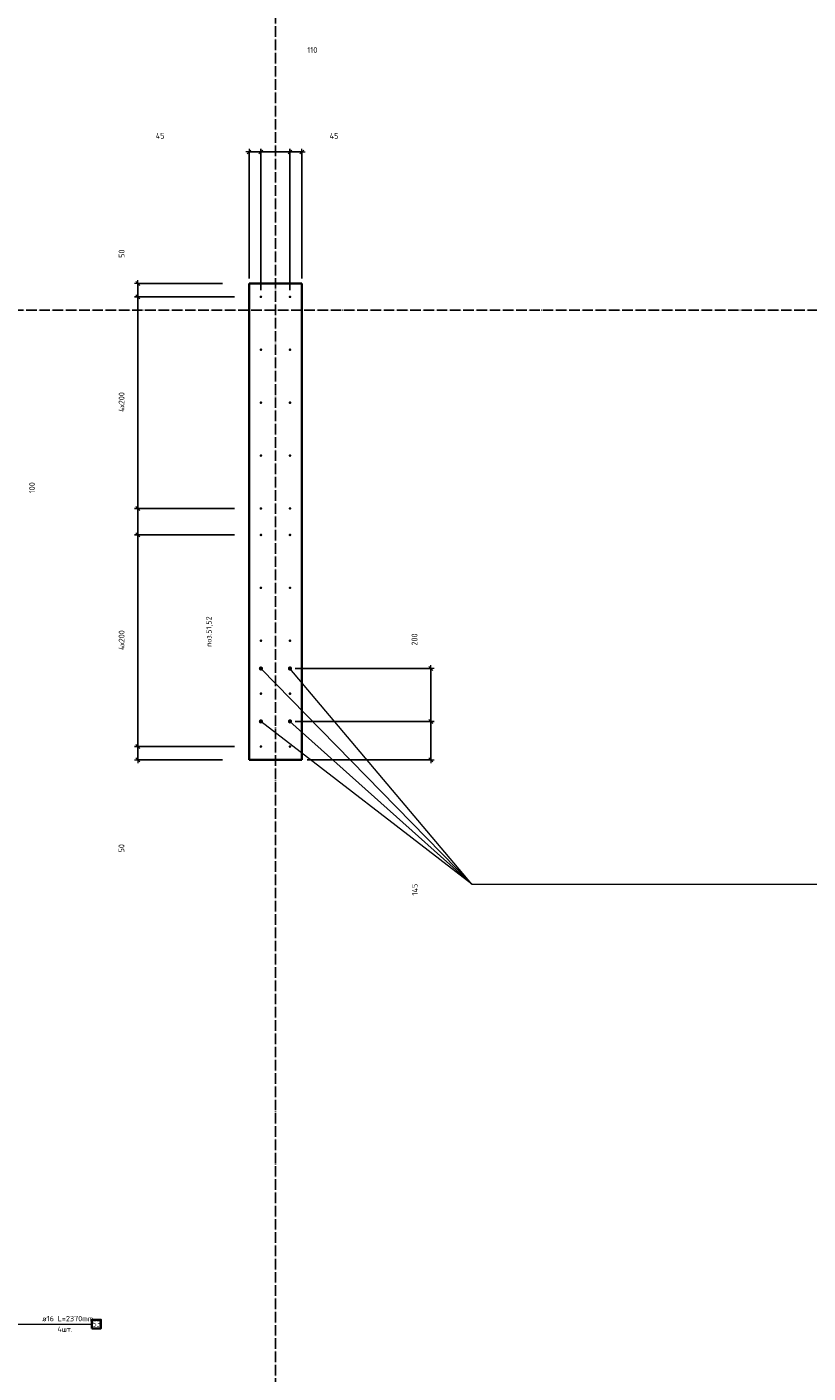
# Model space of a CAD drawing. Header units: millimetres. Extents: x 27309 to 183995, y -852 to 48500.
# Tile 50 of 93: x 148700 to 151655, y 32682 to 37770. Entities that reach past the tile are written whole.
import ezdxf

# ---------------------------------------------------------------- set-up
doc = ezdxf.new("R2010")
doc.units = ezdxf.units.MM
doc.header["$PDMODE"] = 65
doc.linetypes.add('______11', pattern=[50, 40, -5, 0, -5])
doc.linetypes.add('______5', pattern=[110, 80, -10, 10, -10])
for name, color, linetype, lineweight in [('Standard', 7, 'Continuous', 25), ('Арм.стержн. Выпуски', 180, 'Continuous', 35), ('Размерная линия_ общее', 7, 'Continuous', 13)]:
    doc.layers.add(name, color=color, linetype=linetype, lineweight=lineweight)
doc.layers.add('Осевая линия_ общее', color=7, linetype='______5', lineweight=13, true_color=0xa0a0a0)
doc.styles.add('ISOCPEUR', font='ISOCPEUR')
doc.dimstyles.new('DIMSTYLE_3', dxfattribs={"dimtxt": 22, "dimasz": 25, "dimexe": 0, "dimexo": 0, "dimgap": 11, "dimtad": 2, "dimdec": 0, "dimrnd": 5, "dimzin": 12, "dimdsep": 46, "dimtxsty": 'ISOCPEUR', "dimblk1": 'ALL_ML_STRICH', "dimblk2": 'ALL_ML_STRICH', "dimsah": 1, "dimcen": 0, "dimclrd": 7, "dimclre": 256, "dimclrt": 7, "dimadec": 0, "dimazin": 0, "dimtfac": 1, "dimtdec": 0, "dimtix": 1, "dimtmove": 2, "dimatfit": 3, "dimfxl": 0, "dimtzin": 0, "dimlwd": 0, "dimlwe": -3, "dimarcsym": 0})
doc.dimstyles.new('DIMSTYLE_5', dxfattribs={"dimtxt": 22, "dimasz": 25, "dimexe": 0, "dimexo": 0, "dimgap": 11, "dimtad": 2, "dimdec": 0, "dimrnd": 5, "dimzin": 12, "dimdsep": 46, "dimtxsty": 'ISOCPEUR', "dimblk1": 'ALL_ML_STRICH', "dimblk2": 'ALL_ML_STRICH', "dimsah": 1, "dimcen": 0, "dimclrd": 7, "dimclre": 256, "dimclrt": 7, "dimadec": 0, "dimazin": 0, "dimtfac": 1, "dimtdec": 0, "dimtix": 1, "dimtmove": 2, "dimatfit": 3, "dimfxl": 0, "dimtvp": 1.2, "dimtzin": 0, "dimlwd": 0, "dimlwe": -3, "dimarcsym": 0})

# ---------------------------------------------------------------- blocks, each defined once
blk = doc.blocks.new('ALL_ML_STRICH')
at = {"color": 0, "linetype": 'ByBlock', "lineweight": -2}
for p, q in [((-1, 0), (0.5, 0)), ((-0.3, -0.3), (0.3, 0.3)), ((0, -0.5), (0, 0.5))]:
    blk.add_line(p, q, dxfattribs=at)
blk = doc.blocks.new('*D404')
at = {"layer": 'DEFPOINTS', "color": 7, "linetype": 'Continuous', "lineweight": 13, "transparency": 33554687}
for p in [(149695, 35145), (149740, 35000), (150228, 35000)]:
    blk.add_point(p, dxfattribs=at)
at = {"layer": 'Размерная линия_ общее', "color": 253, "linetype": 'Continuous', "lineweight": -2, "true_color": 0xa0a0a0, "transparency": 33554687}
for p, q in [((149715, 35145), (150228, 35145)), ((149760, 35000), (150228, 35000))]:
    blk.add_line(p, q, dxfattribs=at)
at = {"layer": 'Размерная линия_ общее', "color": 7, "linetype": 'Continuous', "lineweight": -2, "transparency": 33554687}
blk.add_line((150228, 35000), (150228, 35145), dxfattribs=at)
at = {"layer": 'Размерная линия_ общее', "color": 7, "linetype": 'Continuous', "lineweight": 13, "transparency": 33554687, "xscale": 25, "yscale": 25, "zscale": 25}
for p, rotation in [((150228, 35145), 90), ((150228, 35000), 270)]:
    blk.add_blockref('ALL_ML_STRICH', p, dxfattribs=dict(at, rotation=rotation))
at = {"layer": 'Размерная линия_ общее', "color": 7, "linetype": 'Continuous', "lineweight": 13, "transparency": 33554687, "insert": (150167.2, 34509.2), "char_height": 22, "width": 66, "attachment_point": 5, "rotation": 90, "style": 'ISOCPEUR'}
blk.add_mtext('\\A1;{145}', dxfattribs=at)
blk = doc.blocks.new('*D405')
at = {"layer": 'DEFPOINTS', "color": 7, "linetype": 'Continuous', "lineweight": 13, "transparency": 33554687}
for p in [(149695, 35345), (149695, 35145), (150228, 35145)]:
    blk.add_point(p, dxfattribs=at)
at = {"layer": 'Размерная линия_ общее', "color": 253, "linetype": 'Continuous', "lineweight": -2, "true_color": 0xa0a0a0, "transparency": 33554687}
for p, q in [((149715, 35345), (150228, 35345)), ((149715, 35145), (150228, 35145))]:
    blk.add_line(p, q, dxfattribs=at)
at = {"layer": 'Размерная линия_ общее', "color": 7, "linetype": 'Continuous', "lineweight": -2, "transparency": 33554687}
blk.add_line((150228, 35145), (150228, 35345), dxfattribs=at)
at = {"layer": 'Размерная линия_ общее', "color": 7, "linetype": 'Continuous', "lineweight": 13, "transparency": 33554687, "xscale": 25, "yscale": 25, "zscale": 25}
for p, rotation in [((150228, 35345), 90), ((150228, 35145), 270)]:
    blk.add_blockref('ALL_ML_STRICH', p, dxfattribs=dict(at, rotation=rotation))
at = {"layer": 'Размерная линия_ общее', "color": 7, "linetype": 'Continuous', "lineweight": 13, "transparency": 33554687, "insert": (150166, 35454.7), "char_height": 22, "width": 66, "attachment_point": 5, "rotation": 90, "style": 'ISOCPEUR'}
blk.add_mtext('\\A1;{200}', dxfattribs=at)
blk = doc.blocks.new('*D406')
at = {"layer": 'DEFPOINTS', "color": 7, "linetype": 'Continuous', "lineweight": 13, "transparency": 33554687}
for p in [(149540, 37297.6), (149540, 36800), (149585, 36755)]:
    blk.add_point(p, dxfattribs=at)
at = {"layer": 'Размерная линия_ общее', "color": 253, "linetype": 'Continuous', "lineweight": -2, "true_color": 0xa0a0a0, "transparency": 33554687}
for p, q in [((149540, 36820), (149540, 37297.6)), ((149585, 36775), (149585, 37297.6))]:
    blk.add_line(p, q, dxfattribs=at)
at = {"layer": 'Размерная линия_ общее', "color": 7, "linetype": 'Continuous', "lineweight": -2, "transparency": 33554687}
blk.add_line((149540, 37297.6), (149585, 37297.6), dxfattribs=at)
at = {"layer": 'Размерная линия_ общее', "color": 7, "linetype": 'Continuous', "lineweight": 13, "transparency": 33554687, "xscale": 25, "yscale": 25, "zscale": 25, "rotation": 180}
blk.add_blockref('ALL_ML_STRICH', (149540, 37297.6), dxfattribs=at)
at = {"layer": 'Размерная линия_ общее', "color": 7, "linetype": 'Continuous', "lineweight": 13, "transparency": 33554687, "xscale": 25, "yscale": 25, "zscale": 25}
blk.add_blockref('ALL_ML_STRICH', (149585, 37297.6), dxfattribs=at)
at = {"layer": 'Размерная линия_ общее', "color": 7, "linetype": 'Continuous', "lineweight": 13, "transparency": 33554687, "insert": (149204, 37358.9), "char_height": 22, "width": 44, "attachment_point": 5, "style": 'ISOCPEUR'}
blk.add_mtext('\\A1;{45}', dxfattribs=at)
blk = doc.blocks.new('*D407')
at = {"layer": 'DEFPOINTS', "color": 7, "linetype": 'Continuous', "lineweight": 13, "transparency": 33554687}
for p in [(149585, 37297.6), (149585, 36755), (149695, 36755)]:
    blk.add_point(p, dxfattribs=at)
at = {"layer": 'Размерная линия_ общее', "color": 253, "linetype": 'Continuous', "lineweight": -2, "true_color": 0xa0a0a0, "transparency": 33554687}
for p, q in [((149585, 36775), (149585, 37297.6)), ((149695, 36775), (149695, 37297.6))]:
    blk.add_line(p, q, dxfattribs=at)
at = {"layer": 'Размерная линия_ общее', "color": 7, "linetype": 'Continuous', "lineweight": -2, "transparency": 33554687}
blk.add_line((149585, 37297.6), (149695, 37297.6), dxfattribs=at)
at = {"layer": 'Размерная линия_ общее', "color": 7, "linetype": 'Continuous', "lineweight": 13, "transparency": 33554687, "xscale": 25, "yscale": 25, "zscale": 25, "rotation": 180}
blk.add_blockref('ALL_ML_STRICH', (149585, 37297.6), dxfattribs=at)
at = {"layer": 'Размерная линия_ общее', "color": 7, "linetype": 'Continuous', "lineweight": 13, "transparency": 33554687, "xscale": 25, "yscale": 25, "zscale": 25}
blk.add_blockref('ALL_ML_STRICH', (149695, 37297.6), dxfattribs=at)
at = {"layer": 'Размерная линия_ общее', "color": 7, "linetype": 'Continuous', "lineweight": 13, "transparency": 33554687, "insert": (149779.5, 37683.2), "char_height": 22, "width": 66, "attachment_point": 5, "style": 'ISOCPEUR'}
blk.add_mtext('\\A1;{110}', dxfattribs=at)
blk = doc.blocks.new('*D408')
at = {"layer": 'DEFPOINTS', "color": 7, "linetype": 'Continuous', "lineweight": 13, "transparency": 33554687}
for p in [(149695, 37297.6), (149740, 36800), (149695, 36755)]:
    blk.add_point(p, dxfattribs=at)
at = {"layer": 'Размерная линия_ общее', "color": 253, "linetype": 'Continuous', "lineweight": -2, "true_color": 0xa0a0a0, "transparency": 33554687}
for p, q in [((149695, 36775), (149695, 37297.6)), ((149740, 36820), (149740, 37297.6))]:
    blk.add_line(p, q, dxfattribs=at)
at = {"layer": 'Размерная линия_ общее', "color": 7, "linetype": 'Continuous', "lineweight": -2, "transparency": 33554687}
blk.add_line((149695, 37297.6), (149740, 37297.6), dxfattribs=at)
at = {"layer": 'Размерная линия_ общее', "color": 7, "linetype": 'Continuous', "lineweight": 13, "transparency": 33554687, "xscale": 25, "yscale": 25, "zscale": 25, "rotation": 180}
blk.add_blockref('ALL_ML_STRICH', (149695, 37297.6), dxfattribs=at)
at = {"layer": 'Размерная линия_ общее', "color": 7, "linetype": 'Continuous', "lineweight": 13, "transparency": 33554687, "xscale": 25, "yscale": 25, "zscale": 25}
blk.add_blockref('ALL_ML_STRICH', (149740, 37297.6), dxfattribs=at)
at = {"layer": 'Размерная линия_ общее', "color": 7, "linetype": 'Continuous', "lineweight": 13, "transparency": 33554687, "insert": (149861.6, 37358.2), "char_height": 22, "width": 44, "attachment_point": 5, "style": 'ISOCPEUR'}
blk.add_mtext('\\A1;{45}', dxfattribs=at)
blk = doc.blocks.new('*D409')
at = {"layer": 'DEFPOINTS', "color": 7, "linetype": 'Continuous', "lineweight": 13, "transparency": 33554687}
for p in [(149585, 35050), (149119, 35000), (149540, 35000)]:
    blk.add_point(p, dxfattribs=at)
at = {"layer": 'Размерная линия_ общее', "color": 253, "linetype": 'Continuous', "lineweight": -2, "true_color": 0xa0a0a0, "transparency": 33554687}
for p, q in [((149485, 35050), (149119, 35050)), ((149440, 35000), (149119, 35000))]:
    blk.add_line(p, q, dxfattribs=at)
at = {"layer": 'Размерная линия_ общее', "color": 7, "linetype": 'Continuous', "lineweight": -2, "transparency": 33554687}
blk.add_line((149119, 35000), (149119, 35050), dxfattribs=at)
at = {"layer": 'Размерная линия_ общее', "color": 7, "linetype": 'Continuous', "lineweight": 13, "transparency": 33554687, "xscale": 25, "yscale": 25, "zscale": 25}
for p, rotation in [((149119, 35050), 90), ((149119, 35000), 270)]:
    blk.add_blockref('ALL_ML_STRICH', p, dxfattribs=dict(at, rotation=rotation))
at = {"layer": 'Размерная линия_ общее', "color": 7, "linetype": 'Continuous', "lineweight": 13, "transparency": 33554687, "insert": (149057.5, 34665.4), "char_height": 22, "width": 44, "attachment_point": 5, "rotation": 90, "style": 'ISOCPEUR'}
blk.add_mtext('\\A1;{50}', dxfattribs=at)
blk = doc.blocks.new('*D410')
at = {"layer": 'DEFPOINTS', "color": 7, "linetype": 'Continuous', "lineweight": 13, "transparency": 33554687}
for p in [(149585, 35850), (149119, 35050), (149585, 35050)]:
    blk.add_point(p, dxfattribs=at)
at = {"layer": 'Размерная линия_ общее', "color": 253, "linetype": 'Continuous', "lineweight": -2, "true_color": 0xa0a0a0, "transparency": 33554687}
for p, q in [((149485, 35850), (149119, 35850)), ((149485, 35050), (149119, 35050))]:
    blk.add_line(p, q, dxfattribs=at)
at = {"layer": 'Размерная линия_ общее', "color": 7, "linetype": 'Continuous', "lineweight": -2, "transparency": 33554687}
blk.add_line((149119, 35050), (149119, 35850), dxfattribs=at)
at = {"layer": 'Размерная линия_ общее', "color": 7, "linetype": 'Continuous', "lineweight": 13, "transparency": 33554687, "xscale": 25, "yscale": 25, "zscale": 25}
for p, rotation in [((149119, 35850), 90), ((149119, 35050), 270)]:
    blk.add_blockref('ALL_ML_STRICH', p, dxfattribs=dict(at, rotation=rotation))
at = {"layer": 'Размерная линия_ общее', "color": 7, "linetype": 'Continuous', "lineweight": 13, "transparency": 33554687, "insert": (149047, 35415), "char_height": 22, "width": 1.1, "attachment_point": 1, "rotation": 90, "line_spacing_factor": 0.60241, "style": 'ISOCPEUR'}
blk.add_mtext('\\W0.91;4х200', dxfattribs=at)
blk = doc.blocks.new('*D411')
at = {"layer": 'DEFPOINTS', "color": 7, "linetype": 'Continuous', "lineweight": 13, "transparency": 33554687}
for p in [(149585, 35950), (149119, 35850), (149585, 35850)]:
    blk.add_point(p, dxfattribs=at)
at = {"layer": 'Размерная линия_ общее', "color": 253, "linetype": 'Continuous', "lineweight": -2, "true_color": 0xa0a0a0, "transparency": 33554687}
for p, q in [((149485, 35950), (149119, 35950)), ((149485, 35850), (149119, 35850))]:
    blk.add_line(p, q, dxfattribs=at)
at = {"layer": 'Размерная линия_ общее', "color": 7, "linetype": 'Continuous', "lineweight": -2, "transparency": 33554687}
blk.add_line((149119, 35850), (149119, 35950), dxfattribs=at)
at = {"layer": 'Размерная линия_ общее', "color": 7, "linetype": 'Continuous', "lineweight": 13, "transparency": 33554687, "xscale": 25, "yscale": 25, "zscale": 25}
for p, rotation in [((149119, 35950), 90), ((149119, 35850), 270)]:
    blk.add_blockref('ALL_ML_STRICH', p, dxfattribs=dict(at, rotation=rotation))
at = {"layer": 'Размерная линия_ общее', "color": 7, "linetype": 'Continuous', "lineweight": 13, "transparency": 33554687, "insert": (148719.1, 36028.3), "char_height": 22, "width": 66, "attachment_point": 5, "rotation": 90, "style": 'ISOCPEUR'}
blk.add_mtext('\\A1;{100}', dxfattribs=at)
blk = doc.blocks.new('*D412')
at = {"layer": 'DEFPOINTS', "color": 7, "linetype": 'Continuous', "lineweight": 13, "transparency": 33554687}
for p in [(149585, 36750), (149119, 35950), (149585, 35950)]:
    blk.add_point(p, dxfattribs=at)
at = {"layer": 'Размерная линия_ общее', "color": 253, "linetype": 'Continuous', "lineweight": -2, "true_color": 0xa0a0a0, "transparency": 33554687}
for p, q in [((149485, 36750), (149119, 36750)), ((149485, 35950), (149119, 35950))]:
    blk.add_line(p, q, dxfattribs=at)
at = {"layer": 'Размерная линия_ общее', "color": 7, "linetype": 'Continuous', "lineweight": -2, "transparency": 33554687}
blk.add_line((149119, 35950), (149119, 36750), dxfattribs=at)
at = {"layer": 'Размерная линия_ общее', "color": 7, "linetype": 'Continuous', "lineweight": 13, "transparency": 33554687, "xscale": 25, "yscale": 25, "zscale": 25}
for p, rotation in [((149119, 36750), 90), ((149119, 35950), 270)]:
    blk.add_blockref('ALL_ML_STRICH', p, dxfattribs=dict(at, rotation=rotation))
at = {"layer": 'Размерная линия_ общее', "color": 7, "linetype": 'Continuous', "lineweight": 13, "transparency": 33554687, "insert": (149047, 36315), "char_height": 22, "width": 1.1, "attachment_point": 1, "rotation": 90, "line_spacing_factor": 0.60241, "style": 'ISOCPEUR'}
blk.add_mtext('\\W0.91;4х200', dxfattribs=at)
blk = doc.blocks.new('*D413')
at = {"layer": 'DEFPOINTS', "color": 7, "linetype": 'Continuous', "lineweight": 13, "transparency": 33554687}
for p in [(149540, 36800), (149119, 36750), (149585, 36750)]:
    blk.add_point(p, dxfattribs=at)
at = {"layer": 'Размерная линия_ общее', "color": 253, "linetype": 'Continuous', "lineweight": -2, "true_color": 0xa0a0a0, "transparency": 33554687}
for p, q in [((149440, 36800), (149119, 36800)), ((149485, 36750), (149119, 36750))]:
    blk.add_line(p, q, dxfattribs=at)
at = {"layer": 'Размерная линия_ общее', "color": 7, "linetype": 'Continuous', "lineweight": -2, "transparency": 33554687}
blk.add_line((149119, 36750), (149119, 36800), dxfattribs=at)
at = {"layer": 'Размерная линия_ общее', "color": 7, "linetype": 'Continuous', "lineweight": 13, "transparency": 33554687, "xscale": 25, "yscale": 25, "zscale": 25}
for p, rotation in [((149119, 36800), 90), ((149119, 36750), 270)]:
    blk.add_blockref('ALL_ML_STRICH', p, dxfattribs=dict(at, rotation=rotation))
at = {"layer": 'Размерная линия_ общее', "color": 7, "linetype": 'Continuous', "lineweight": 13, "transparency": 33554687, "insert": (149058, 36913.2), "char_height": 22, "width": 44, "attachment_point": 5, "rotation": 90, "style": 'ISOCPEUR'}
blk.add_mtext('\\A1;{50}', dxfattribs=at)

msp = doc.modelspace()

# ---------------------------------------------------------------- hatches: boundary and pattern name
at = {"layer": 'Арм.стержн. Выпуски', "linetype": 'Continuous', "lineweight": 35, "transparency": 33554687}
for color, points in [(4, [(149590, 36750), (149589.6, 36751.9), (149588.5, 36753.5), (149586.9, 36754.6), (149585, 36755), (149583.1, 36754.6), (149581.5, 36753.5), (149580.4, 36751.9), (149580, 36750), (149580.4, 36748.1), (149581.5, 36746.5), (149583.1, 36745.4), (149585, 36745), (149586.9, 36745.4), (149588.5, 36746.5), (149589.6, 36748.1)]), (4, [(149700, 36750), (149699.6, 36751.9), (149698.5, 36753.5), (149696.9, 36754.6), (149695, 36755), (149693.1, 36754.6), (149691.5, 36753.5), (149690.4, 36751.9), (149690, 36750), (149690.4, 36748.1), (149691.5, 36746.5), (149693.1, 36745.4), (149695, 36745), (149696.9, 36745.4), (149698.5, 36746.5), (149699.6, 36748.1)]), (4, [(149590, 36550), (149589.6, 36551.9), (149588.5, 36553.5), (149586.9, 36554.6), (149585, 36555), (149583.1, 36554.6), (149581.5, 36553.5), (149580.4, 36551.9), (149580, 36550), (149580.4, 36548.1), (149581.5, 36546.5), (149583.1, 36545.4), (149585, 36545), (149586.9, 36545.4), (149588.5, 36546.5), (149589.6, 36548.1)]), (4, [(149700, 36550), (149699.6, 36551.9), (149698.5, 36553.5), (149696.9, 36554.6), (149695, 36555), (149693.1, 36554.6), (149691.5, 36553.5), (149690.4, 36551.9), (149690, 36550), (149690.4, 36548.1), (149691.5, 36546.5), (149693.1, 36545.4), (149695, 36545), (149696.9, 36545.4), (149698.5, 36546.5), (149699.6, 36548.1)]), (4, [(149590, 36350), (149589.6, 36351.9), (149588.5, 36353.5), (149586.9, 36354.6), (149585, 36355), (149583.1, 36354.6), (149581.5, 36353.5), (149580.4, 36351.9), (149580, 36350), (149580.4, 36348.1), (149581.5, 36346.5), (149583.1, 36345.4), (149585, 36345), (149586.9, 36345.4), (149588.5, 36346.5), (149589.6, 36348.1)]), (4, [(149700, 36350), (149699.6, 36351.9), (149698.5, 36353.5), (149696.9, 36354.6), (149695, 36355), (149693.1, 36354.6), (149691.5, 36353.5), (149690.4, 36351.9), (149690, 36350), (149690.4, 36348.1), (149691.5, 36346.5), (149693.1, 36345.4), (149695, 36345), (149696.9, 36345.4), (149698.5, 36346.5), (149699.6, 36348.1)]), (4, [(149590, 36150), (149589.6, 36151.9), (149588.5, 36153.5), (149586.9, 36154.6), (149585, 36155), (149583.1, 36154.6), (149581.5, 36153.5), (149580.4, 36151.9), (149580, 36150), (149580.4, 36148.1), (149581.5, 36146.5), (149583.1, 36145.4), (149585, 36145), (149586.9, 36145.4), (149588.5, 36146.5), (149589.6, 36148.1)]), (4, [(149700, 36150), (149699.6, 36151.9), (149698.5, 36153.5), (149696.9, 36154.6), (149695, 36155), (149693.1, 36154.6), (149691.5, 36153.5), (149690.4, 36151.9), (149690, 36150), (149690.4, 36148.1), (149691.5, 36146.5), (149693.1, 36145.4), (149695, 36145), (149696.9, 36145.4), (149698.5, 36146.5), (149699.6, 36148.1)]), (4, [(149590, 35950), (149589.6, 35951.9), (149588.5, 35953.5), (149586.9, 35954.6), (149585, 35955), (149583.1, 35954.6), (149581.5, 35953.5), (149580.4, 35951.9), (149580, 35950), (149580.4, 35948.1), (149581.5, 35946.5), (149583.1, 35945.4), (149585, 35945), (149586.9, 35945.4), (149588.5, 35946.5), (149589.6, 35948.1)]), (4, [(149700, 35950), (149699.6, 35951.9), (149698.5, 35953.5), (149696.9, 35954.6), (149695, 35955), (149693.1, 35954.6), (149691.5, 35953.5), (149690.4, 35951.9), (149690, 35950), (149690.4, 35948.1), (149691.5, 35946.5), (149693.1, 35945.4), (149695, 35945), (149696.9, 35945.4), (149698.5, 35946.5), (149699.6, 35948.1)]), (4, [(149590, 35850), (149589.6, 35851.9), (149588.5, 35853.5), (149586.9, 35854.6), (149585, 35855), (149583.1, 35854.6), (149581.5, 35853.5), (149580.4, 35851.9), (149580, 35850), (149580.4, 35848.1), (149581.5, 35846.5), (149583.1, 35845.4), (149585, 35845), (149586.9, 35845.4), (149588.5, 35846.5), (149589.6, 35848.1)]), (4, [(149700, 35850), (149699.6, 35851.9), (149698.5, 35853.5), (149696.9, 35854.6), (149695, 35855), (149693.1, 35854.6), (149691.5, 35853.5), (149690.4, 35851.9), (149690, 35850), (149690.4, 35848.1), (149691.5, 35846.5), (149693.1, 35845.4), (149695, 35845), (149696.9, 35845.4), (149698.5, 35846.5), (149699.6, 35848.1)]), (4, [(149590, 35650), (149589.6, 35651.9), (149588.5, 35653.5), (149586.9, 35654.6), (149585, 35655), (149583.1, 35654.6), (149581.5, 35653.5), (149580.4, 35651.9), (149580, 35650), (149580.4, 35648.1), (149581.5, 35646.5), (149583.1, 35645.4), (149585, 35645), (149586.9, 35645.4), (149588.5, 35646.5), (149589.6, 35648.1)]), (4, [(149700, 35650), (149699.6, 35651.9), (149698.5, 35653.5), (149696.9, 35654.6), (149695, 35655), (149693.1, 35654.6), (149691.5, 35653.5), (149690.4, 35651.9), (149690, 35650), (149690.4, 35648.1), (149691.5, 35646.5), (149693.1, 35645.4), (149695, 35645), (149696.9, 35645.4), (149698.5, 35646.5), (149699.6, 35648.1)]), (4, [(149590, 35450), (149589.6, 35451.9), (149588.5, 35453.5), (149586.9, 35454.6), (149585, 35455), (149583.1, 35454.6), (149581.5, 35453.5), (149580.4, 35451.9), (149580, 35450), (149580.4, 35448.1), (149581.5, 35446.5), (149583.1, 35445.4), (149585, 35445), (149586.9, 35445.4), (149588.5, 35446.5), (149589.6, 35448.1)]), (4, [(149700, 35450), (149699.6, 35451.9), (149698.5, 35453.5), (149696.9, 35454.6), (149695, 35455), (149693.1, 35454.6), (149691.5, 35453.5), (149690.4, 35451.9), (149690, 35450), (149690.4, 35448.1), (149691.5, 35446.5), (149693.1, 35445.4), (149695, 35445), (149696.9, 35445.4), (149698.5, 35446.5), (149699.6, 35448.1)]), (7, [(149593, 35345), (149592.4, 35348.1), (149590.7, 35350.7), (149588.1, 35352.4), (149585, 35353), (149581.9, 35352.4), (149579.3, 35350.7), (149577.6, 35348.1), (149577, 35345), (149577.6, 35341.9), (149579.3, 35339.3), (149581.9, 35337.6), (149585, 35337), (149588.1, 35337.6), (149590.7, 35339.3), (149592.4, 35341.9)]), (7, [(149703, 35345), (149702.4, 35348.1), (149700.7, 35350.7), (149698.1, 35352.4), (149695, 35353), (149691.9, 35352.4), (149689.3, 35350.7), (149687.6, 35348.1), (149687, 35345), (149687.6, 35341.9), (149689.3, 35339.3), (149691.9, 35337.6), (149695, 35337), (149698.1, 35337.6), (149700.7, 35339.3), (149702.4, 35341.9)]), (4, [(149590, 35250), (149589.6, 35251.9), (149588.5, 35253.5), (149586.9, 35254.6), (149585, 35255), (149583.1, 35254.6), (149581.5, 35253.5), (149580.4, 35251.9), (149580, 35250), (149580.4, 35248.1), (149581.5, 35246.5), (149583.1, 35245.4), (149585, 35245), (149586.9, 35245.4), (149588.5, 35246.5), (149589.6, 35248.1)]), (4, [(149700, 35250), (149699.6, 35251.9), (149698.5, 35253.5), (149696.9, 35254.6), (149695, 35255), (149693.1, 35254.6), (149691.5, 35253.5), (149690.4, 35251.9), (149690, 35250), (149690.4, 35248.1), (149691.5, 35246.5), (149693.1, 35245.4), (149695, 35245), (149696.9, 35245.4), (149698.5, 35246.5), (149699.6, 35248.1)]), (7, [(149593, 35145), (149592.4, 35148.1), (149590.7, 35150.7), (149588.1, 35152.4), (149585, 35153), (149581.9, 35152.4), (149579.3, 35150.7), (149577.6, 35148.1), (149577, 35145), (149577.6, 35141.9), (149579.3, 35139.3), (149581.9, 35137.6), (149585, 35137), (149588.1, 35137.6), (149590.7, 35139.3), (149592.4, 35141.9)]), (7, [(149703, 35145), (149702.4, 35148.1), (149700.7, 35150.7), (149698.1, 35152.4), (149695, 35153), (149691.9, 35152.4), (149689.3, 35150.7), (149687.6, 35148.1), (149687, 35145), (149687.6, 35141.9), (149689.3, 35139.3), (149691.9, 35137.6), (149695, 35137), (149698.1, 35137.6), (149700.7, 35139.3), (149702.4, 35141.9)]), (4, [(149590, 35050), (149589.6, 35051.9), (149588.5, 35053.5), (149586.9, 35054.6), (149585, 35055), (149583.1, 35054.6), (149581.5, 35053.5), (149580.4, 35051.9), (149580, 35050), (149580.4, 35048.1), (149581.5, 35046.5), (149583.1, 35045.4), (149585, 35045), (149586.9, 35045.4), (149588.5, 35046.5), (149589.6, 35048.1)]), (4, [(149700, 35050), (149699.6, 35051.9), (149698.5, 35053.5), (149696.9, 35054.6), (149695, 35055), (149693.1, 35054.6), (149691.5, 35053.5), (149690.4, 35051.9), (149690, 35050), (149690.4, 35048.1), (149691.5, 35046.5), (149693.1, 35045.4), (149695, 35045), (149696.9, 35045.4), (149698.5, 35046.5), (149699.6, 35048.1)])]:
    msp.add_hatch(color=color, dxfattribs=at).paths.add_polyline_path(points)

# ---------------------------------------------------------------- linework, layer by layer
at = {"color": 7, "linetype": 'Continuous', "lineweight": 35, "transparency": 33554687}
for p, q in [((149540, 35000), (149540, 36800)), ((149540, 36800), (149740, 36800)), ((149740, 36800), (149740, 35000)), ((149740, 35000), (149540, 35000))]:
    msp.add_line(p, q, dxfattribs=at)
at = {"layer": 'Арм.стержн. Выпуски', "color": 7, "linetype": 'Continuous', "lineweight": 13, "transparency": 33554687}
for p, q in [((150382.6, 34529.9), (149585, 35345)), ((150382.6, 34529.9), (149695, 35345)), ((150382.6, 34529.9), (149585, 35145)), ((150382.6, 34529.9), (149695, 35145)), ((150382.6, 34529.9), (152282.6, 34529.9)), ((147045.3, 32866.8), (148945.3, 32866.8))]:
    msp.add_line(p, q, dxfattribs=at)
at = {"layer": 'Арм.стержн. Выпуски', "color": 7, "linetype": 'Continuous', "lineweight": 35, "transparency": 33554687}
msp.add_lwpolyline([(148945.3, 32850.1), (148979.9, 32850.1), (148979.9, 32883.4), (148945.3, 32883.4), (148945.3, 32850.1)], dxfattribs=at)
at = {"layer": 'Осевая линия_ общее', "color": 253, "linetype": '______11', "lineweight": -3, "true_color": 0xa0a0a0, "transparency": 33554687}
for p, q in [((149640, 46340), (149640, 27662.1)), ((125200, 36700), (169325.4, 36700))]:
    msp.add_line(p, q, dxfattribs=at)

# ---------------------------------------------------------------- texts
at = {"layer": 'Standard', "color": 7, "linetype": 'Continuous', "lineweight": 13, "transparency": 33554687, "insert": (149402.9, 35426.4), "char_height": 20, "width": 104.817, "attachment_point": 7, "rotation": 90, "style": 'ISOCPEUR'}
msp.add_mtext('\\A1;{\\fISOCPEUR|i0|b0;\\H20.000000;\\W0.909091;\\C7;поз.51,52}\\P', dxfattribs=at)
at = {"layer": 'Арм.стержн. Выпуски', "color": 7, "linetype": 'Continuous', "lineweight": 25, "transparency": 33554687, "char_height": 20, "attachment_point": 7, "style": 'ISOCPEUR'}
for s, insert, width in [('\\W0.96;ø16 L=2370mm ', (148757.3, 32877.4), 195.502), ('\\W0.87;53', (148948.6, 32857.4), 36.721), ('\\W0.95;4шт. ', (148815.3, 32837.4), 79.438)]:
    msp.add_mtext(s, dxfattribs=dict(at, insert=insert, width=width))

# ---------------------------------------------------------------- dimensions: what is measured, and where the dimension line sits
at = {"layer": 'Размерная линия_ общее', "color": 7, "linetype": 'Continuous', "lineweight": 13, "transparency": 33554687}
for base, p1, p2, dimstyle, picture, middle in [((149695, 37297.6), (149585, 36775), (149695, 36775), 'DIMSTYLE_3', '*D407', (149779.5, 37683.2)), ((149585, 37297.6), (149540, 36820), (149585, 36775), 'DIMSTYLE_5', '*D406', (149204, 37358.9)), ((149740, 37297.6), (149695, 36775), (149740, 36820), 'DIMSTYLE_5', '*D408', (149861.6, 37358.2))]:
    dim = msp.add_linear_dim(base=base, p1=p1, p2=p2, dimstyle=dimstyle, override={"dimpost": '<>', "dimclrd": 7, "dimclre": 253, "dimclrt": 7, "dimlwd": 0, "dimlwe": 65533}, dxfattribs=at)
    dim.commit()
    dim.dimension.update_dxf_attribs({"geometry": picture, "text_midpoint": middle, "dimtype": 160})
for base, p1, p2, picture, middle in [((149119, 36800), (149485, 36750), (149440, 36800), '*D413', (149058, 36913.2)), ((149119, 35950), (149485, 35850), (149485, 35950), '*D411', (148719.1, 36028.3)), ((150228, 35345), (149715, 35145), (149715, 35345), '*D405', (150166, 35454.7)), ((150228, 35145), (149760, 35000), (149715, 35145), '*D404', (150167.2, 34509.2)), ((149119, 35050), (149440, 35000), (149485, 35050), '*D409', (149057.5, 34665.4))]:
    dim = msp.add_linear_dim(base=base, p1=p1, p2=p2, angle=90, dimstyle='DIMSTYLE_3', override={"dimpost": '<>', "dimclrd": 7, "dimclre": 253, "dimclrt": 7, "dimlwd": 0, "dimlwe": 65533}, dxfattribs=at)
    dim.commit()
    dim.dimension.update_dxf_attribs({"geometry": picture, "text_midpoint": middle, "dimtype": 160})
for base, p1, p2, picture, middle in [((149119, 36750), (149485, 35950), (149485, 36750), '*D412', (149108, 36350)), ((149119, 35850), (149485, 35050), (149485, 35850), '*D410', (149108, 35450))]:
    dim = msp.add_linear_dim(base=base, p1=p1, p2=p2, angle=90, text='\\W0.91;4х200', dimstyle='DIMSTYLE_3', override={"dimpost": '<>', "dimclrd": 7, "dimclre": 253, "dimclrt": 7, "dimlwd": 0, "dimlwe": 65533}, dxfattribs=at)
    dim.commit()
    dim.dimension.update_dxf_attribs({"geometry": picture, "text_midpoint": middle, "dimtype": 160})

doc.saveas('drawing.dxf')
